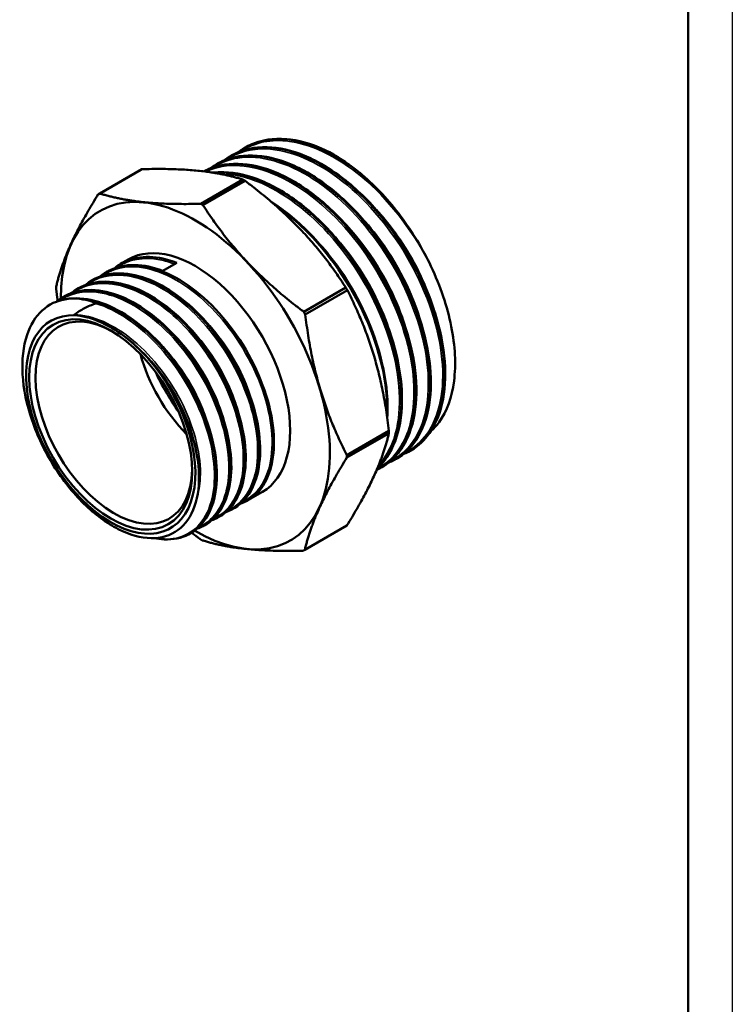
# Model space of a CAD drawing. Header units: millimetres. Extents: x 0 to 698, y -69 to 297.
# Tile 7 of 17: x 130 to 210, y 62 to 174. Entities that reach past the tile are written whole.
import ezdxf

# ---------------------------------------------------------------- set-up
doc = ezdxf.new("R2010")
doc.units = ezdxf.units.MM
for name, color, linetype, lineweight in [('Видимые тонкие (ГОСТ)', 7, 'Continuous', 35), ('Видимый контур (ГОСТ)', 7, 'Continuous', 50), ('Кромка (ГОСТ)', 7, 'Continuous', 50)]:
    doc.layers.add(name, color=color, linetype=linetype, lineweight=lineweight)

# ---------------------------------------------------------------- blocks, each defined once
blk = doc.blocks.new('Рамки ГОСТ_ граница 297x210')
at = {"layer": 'Кромка (ГОСТ)', "lineweight": 25}
blk.add_line((210, 297), (210, 0), dxfattribs=at)
at = {"layer": 'Кромка (ГОСТ)'}
blk.add_line((205, 5), (205, 292), dxfattribs=at)

msp = doc.modelspace()

# ---------------------------------------------------------------- linework, layer by layer
at = {"layer": 'Видимые тонкие (ГОСТ)'}
for points, knots in [([(175.985, 145.719), (174.17, 149.376), (171.598, 152.793), (168.751, 155.311), (165.905, 157.829), (162.8, 159.434), (160.018, 159.814), (157.983, 160.091), (156.129, 159.712), (154.635, 158.736)], [8.5043539, 8.5043539, 8.5043539, 8.5043539, 9.1415467, 9.1415467, 9.1415467, 9.7785983, 9.7785983, 9.7785983, 10.2447672, 10.2447672, 10.2447672, 10.2447672]), ([(173.123, 124.751), (174.061, 125.204), (174.873, 125.887), (175.52, 126.782), (176.955, 128.766), (177.568, 131.783), (177.232, 135.249), (176.895, 138.715), (175.612, 142.613), (173.615, 146.193), (171.618, 149.772), (168.919, 153.014), (166.021, 155.295), (163.124, 157.575), (160.044, 158.882), (157.357, 158.961), (155.726, 159.009), (154.246, 158.604), (153.01, 157.794)], [13.3113654, 13.3113654, 13.3113654, 13.3113654, 13.5981254, 13.5981254, 13.5981254, 14.2342799, 14.2342799, 14.2342799, 14.8703191, 14.8703191, 14.8703191, 15.5062463, 15.5062463, 15.5062463, 16.1420648, 16.1420648, 16.1420648, 16.5279525, 16.5279525, 16.5279525, 16.5279525]), ([(171.497, 123.811), (172.81, 124.452), (173.877, 125.546), (174.597, 127.024), (175.738, 129.369), (176.001, 132.669), (175.323, 136.284), (174.646, 139.896), (173.032, 143.803), (170.782, 147.249), (168.534, 150.693), (165.661, 153.657), (162.704, 155.566), (159.749, 157.475), (156.726, 158.319), (154.203, 157.932), (153.168, 157.774), (152.22, 157.408), (151.384, 156.856)], [19.5945072, 19.5945072, 19.5945072, 19.5945072, 19.9971418, 19.9971418, 19.9971418, 20.6357324, 20.6357324, 20.6357324, 21.2739852, 21.2739852, 21.2739852, 21.9119135, 21.9119135, 21.9119135, 22.5495306, 22.5495306, 22.5495306, 22.8111378, 22.8111378, 22.8111378, 22.8111378]), ([(169.927, 122.896), (171.503, 123.688), (172.713, 125.145), (173.398, 127.12), (174.295, 129.704), (174.289, 133.16), (173.372, 136.825), (172.449, 140.516), (170.605, 144.398), (168.186, 147.715), (165.77, 151.028), (162.794, 153.759), (159.82, 155.375), (156.85, 156.989), (153.898, 157.482), (151.522, 156.753), (151.203, 156.656), (150.895, 156.536), (150.598, 156.395)], [25.8833599, 25.8833599, 25.8833599, 25.8833599, 26.3694328, 26.3694328, 26.3694328, 27.0052379, 27.0052379, 27.0052379, 27.6456826, 27.6456826, 27.6456826, 28.2853318, 28.2853318, 28.2853318, 28.9242403, 28.9242403, 28.9242403, 29.0099923, 29.0099923, 29.0099923, 29.0099923]), ([(170.095, 123.31), (171.053, 124.345), (171.75, 125.744), (172.122, 127.425), (172.75, 130.27), (172.443, 133.908), (171.247, 137.632), (170.054, 141.348), (167.982, 145.131), (165.419, 148.249), (162.861, 151.361), (159.826, 153.795), (156.883, 155.078), (155.249, 155.791), (153.648, 156.147), (152.172, 156.141)], [32.3725183, 32.3725183, 32.3725183, 32.3725183, 32.7499078, 32.7499078, 32.7499078, 33.3887476, 33.3887476, 33.3887476, 34.026277, 34.026277, 34.026277, 34.6627074, 34.6627074, 34.6627074, 35.0160634, 35.0160634, 35.0160634, 35.0160634]), ([(176.676, 139.66), (176.042, 142.115), (174.986, 144.657), (173.595, 147.025), (172.264, 149.29), (170.631, 151.387), (168.855, 153.127)], [8.1628967, 8.1628967, 8.1628967, 8.1628967, 8.62369411, 8.62369411, 8.62369411, 9.06464344, 9.06464344, 9.06464344, 9.06464344]), ([(173.423, 137.779), (173.053, 139.225), (172.537, 140.701), (171.887, 142.154), (170.376, 145.529), (168.146, 148.764), (165.607, 151.251)], [20.72900626, 20.72900626, 20.72900626, 20.72900626, 21.00049563, 21.00049563, 21.00049563, 21.6308166, 21.6308166, 21.6308166, 21.6308166]), ([(175.052, 138.727), (175.022, 138.843), (174.991, 138.959), (174.959, 139.076), (174.015, 142.543), (172.205, 146.155), (169.879, 149.193), (169.051, 150.274), (168.159, 151.28), (167.228, 152.188)], [14.44641451, 14.44641451, 14.44641451, 14.44641451, 14.46825933, 14.46825933, 14.46825933, 15.11701629, 15.11701629, 15.11701629, 15.34791778, 15.34791778, 15.34791778, 15.34791778]), ([(171.799, 136.839), (171.126, 139.443), (169.977, 142.146), (168.46, 144.635), (167.179, 146.737), (165.641, 148.678), (163.978, 150.307)], [27.01219157, 27.01219157, 27.01219157, 27.01219157, 27.50110147, 27.50110147, 27.50110147, 27.91400191, 27.91400191, 27.91400191, 27.91400191]), ([(170.174, 135.9), (170.086, 136.246), (169.989, 136.594), (169.884, 136.943), (168.827, 140.435), (166.915, 144.023), (164.518, 146.988), (163.831, 147.838), (163.105, 148.635), (162.353, 149.369)], [33.29537688, 33.29537688, 33.29537688, 33.29537688, 33.36037389, 33.36037389, 33.36037389, 34.01074809, 34.01074809, 34.01074809, 34.19718722, 34.19718722, 34.19718722, 34.19718722]), ([(140.522, 145.577), (141.842, 146.502), (143.543, 146.812), (145.407, 146.445), (145.947, 146.339), (146.5, 146.177), (147.06, 145.963)], [33.71721484, 33.71721484, 33.71721484, 33.71721484, 34.25476888, 34.25476888, 34.25476888, 34.41062693, 34.41062693, 34.41062693, 34.41062693]), ([(138.894, 144.641), (138.908, 144.651), (138.921, 144.66), (138.935, 144.67), (140.607, 145.829), (142.901, 145.967), (145.334, 145.062), (147.765, 144.157), (150.32, 142.217), (152.46, 139.666), (154.68, 137.021), (156.437, 133.737), (157.342, 130.58), (158.219, 127.517), (158.291, 124.595), (157.553, 122.456), (156.997, 120.845), (155.987, 119.687), (154.669, 119.109)], [27.4340295, 27.4340295, 27.4340295, 27.4340295, 27.4395441, 27.4395441, 27.4395441, 28.1182021, 28.1182021, 28.1182021, 28.79626, 28.79626, 28.79626, 29.4993435, 29.4993435, 29.4993435, 30.1812265, 30.1812265, 30.1812265, 30.6945163, 30.6945163, 30.6945163, 30.6945163]), ([(137.27, 143.699), (137.656, 143.974), (138.074, 144.196), (138.521, 144.36), (140.444, 145.068), (142.894, 144.708), (145.355, 143.367), (147.815, 142.026), (150.27, 139.713), (152.205, 136.933), (154.14, 134.154), (155.542, 130.927), (156.123, 127.954), (156.716, 124.916), (156.447, 122.165), (155.389, 120.324), (154.814, 119.323), (154.009, 118.595), (153.041, 118.174)], [21.1508442, 21.1508442, 21.1508442, 21.1508442, 21.3086407, 21.3086407, 21.3086407, 21.9869153, 21.9869153, 21.9869153, 22.6649018, 22.6649018, 22.6649018, 23.3426157, 23.3426157, 23.3426157, 24.0350102, 24.0350102, 24.0350102, 24.411331, 24.411331, 24.411331, 24.411331]), ([(135.646, 142.756), (136.432, 143.313), (137.351, 143.654), (138.365, 143.752), (140.52, 143.959), (143.091, 143.067), (145.532, 141.275), (147.972, 139.484), (150.266, 136.808), (151.929, 133.835), (153.592, 130.863), (154.613, 127.616), (154.784, 124.804), (154.955, 121.993), (154.277, 119.637), (152.909, 118.252), (152.475, 117.812), (151.973, 117.472), (151.417, 117.233)], [14.8676589, 14.8676589, 14.8676589, 14.8676589, 15.1885792, 15.1885792, 15.1885792, 15.870165, 15.870165, 15.870165, 16.551318, 16.551318, 16.551318, 17.2320547, 17.2320547, 17.2320547, 17.9123915, 17.9123915, 17.9123915, 18.1281457, 18.1281457, 18.1281457, 18.1281457]), ([(134.021, 141.821), (135.125, 142.595), (136.492, 142.945), (138.004, 142.817), (140.284, 142.623), (142.877, 141.344), (145.239, 139.26), (147.6, 137.178), (149.714, 134.306), (151.138, 131.271), (152.562, 128.236), (153.288, 125.058), (153.172, 122.427), (153.056, 119.797), (152.1, 117.733), (150.521, 116.684), (150.291, 116.531), (150.047, 116.4), (149.792, 116.291)], [8.5848488, 8.5848488, 8.5848488, 8.5848488, 9.034474, 9.034474, 9.034474, 9.7125688, 9.7125688, 9.7125688, 10.3905223, 10.3905223, 10.3905223, 11.0683386, 11.0683386, 11.0683386, 11.7460215, 11.7460215, 11.7460215, 11.8449193, 11.8449193, 11.8449193, 11.8449193]), ([(138.178, 141.525), (140.587, 140.8), (143.171, 139.016), (145.384, 136.566), (147.596, 134.117), (149.422, 131.018), (150.482, 127.947), (151.541, 124.877), (151.826, 121.856), (151.288, 119.542), (150.751, 117.229), (149.396, 115.64), (147.527, 115.125), (146.718, 114.901), (145.815, 114.88), (144.86, 115.052)], [2.9246177, 2.9246177, 2.9246177, 2.9246177, 3.6041607, 3.6041607, 3.6041607, 4.2835269, 4.2835269, 4.2835269, 4.9627203, 4.9627203, 4.9627203, 5.6417448, 5.6417448, 5.6417448, 5.9358721, 5.9358721, 5.9358721, 5.9358721]), ([(135.726, 140.24), (137.795, 140.225), (140.205, 139.169), (142.423, 137.319), (144.64, 135.47), (146.649, 132.841), (148.007, 130.037), (149.365, 127.234), (150.064, 124.277), (149.958, 121.845), (149.92, 120.971), (149.778, 120.167), (149.544, 119.454)], [2.6952599, 2.6952599, 2.6952599, 2.6952599, 3.3926894, 3.3926894, 3.3926894, 4.0899314, 4.0899314, 4.0899314, 4.7869902, 4.7869902, 4.7869902, 5.0372703, 5.0372703, 5.0372703, 5.0372703]), ([(149.979, 140.127), (151.901, 138.255), (153.594, 135.829), (154.746, 133.295), (155.275, 132.132), (155.689, 130.95), (155.979, 129.797)], [28.63739893, 28.63739893, 28.63739893, 28.63739893, 29.26380862, 29.26380862, 29.26380862, 29.5513556, 29.5513556, 29.5513556, 29.5513556]), ([(148.353, 139.188), (150.225, 137.364), (151.881, 135.016), (153.03, 132.553), (153.601, 131.327), (154.046, 130.077), (154.352, 128.858)], [22.35421363, 22.35421363, 22.35421363, 22.35421363, 22.96444834, 22.96444834, 22.96444834, 23.26817029, 23.26817029, 23.26817029, 23.26817029]), ([(139.965, 138.76), (142.238, 137.485), (144.492, 135.294), (146.228, 132.693), (147.964, 130.093), (149.169, 127.104), (149.583, 124.413), (149.598, 124.316), (149.611, 124.22), (149.624, 124.124)], [3.1542887, 3.1542887, 3.1542887, 3.1542887, 3.8531048, 3.8531048, 3.8531048, 4.5517353, 4.5517353, 4.5517353, 4.5768718, 4.5768718, 4.5768718, 4.5768718]), ([(146.726, 138.249), (148.63, 136.395), (150.309, 133.998), (151.46, 131.49), (152.005, 130.304), (152.43, 129.097), (152.726, 127.919)], [16.07102832, 16.07102832, 16.07102832, 16.07102832, 16.69145889, 16.69145889, 16.69145889, 16.98498498, 16.98498498, 16.98498498, 16.98498498]), ([(145.101, 137.307), (146.848, 135.605), (148.408, 133.449), (149.54, 131.166), (150.225, 129.785), (150.751, 128.363), (151.099, 126.981)], [9.78806258, 9.78806258, 9.78806258, 9.78806258, 10.35737827, 10.35737827, 10.35737827, 10.70170336, 10.70170336, 10.70170336, 10.70170336])]:
    msp.add_open_spline(points, degree=3, knots=knots, dxfattribs=at)
at = {"layer": 'Видимый контур (ГОСТ)'}
for p, q in [((155.048, 159.128), (155.042, 159.125)), ((153.421, 158.189), (153.416, 158.186)), ((138.609, 153.937), (143.354, 156.677)), ((151.795, 157.25), (151.789, 157.247)), ((138.494, 153.872), (143.239, 156.612)), ((150.01, 152.771), (154.755, 155.511)), ((150.256, 152.629), (155.001, 155.368)), ((141.818, 146.49), (141.008, 146.022)), ((147.29, 146.096), (145.669, 145.16)), ((139.387, 145.087), (139.381, 145.083)), ((137.761, 144.148), (137.755, 144.144)), ((134.508, 142.27), (134.502, 142.266)), ((136.134, 143.209), (136.129, 143.205)), ((161.634, 140.581), (166.379, 143.32)), ((161.808, 140.279), (166.553, 143.018)), ((166.498, 124.122), (171.243, 126.862)), ((166.499, 124.406), (171.244, 127.146)), ((173.709, 124.927), (173.704, 124.924)), ((172.083, 123.988), (172.077, 123.985)), ((170.457, 123.049), (170.451, 123.046)), ((156.963, 120.258), (155.339, 119.321)), ((153.719, 118.385), (153.713, 118.382)), ((152.092, 117.446), (152.087, 117.443)), ((148.84, 115.568), (148.834, 115.565)), ((150.466, 116.507), (150.46, 116.504)), ((161.694, 113.689), (166.439, 116.428)), ((161.753, 113.723), (166.498, 116.463))]:
    msp.add_line(p, q, dxfattribs=at)
for centre, major_axis, start_param, end_param in [((154.839, 136.52), (-11.6, 20.092), 6.2733093, 6.2831853), ((165.043, 142.411), (-9.738, 16.866), 5.2635641, 5.2854723), ((154.839, 136.52), (-11.6, 20.092), 5.4879112, 5.5029138), ((149.391, 133.374), (10.738, -18.6), 5.4928304, 10.2136474), ((150.094, 133.78), (-11.6, 20.092), 6.2733093, 6.2883119), ((150.094, 133.78), (11.6, -20.092), 2.3463185, 2.3613211), ((149.391, 133.374), (7.572, -13.116), 0, 3.1415927), ((150.094, 133.78), (-11.6, 20.092), 0.7755222, 0.7905248), ((154.839, 136.52), (-11.6, 20.092), 4.702513, 4.7175156), ((140.513, 128.249), (-7.572, 13.116), 6.0331625, 6.0550707), ((139.845, 127.863), (-6.754, 11.698), 5.9321181, 11.3212494), ((140.198, 128.067), (-6.25, 10.825), 5.5175923, 10.1903709), ((150.094, 133.78), (11.6, -20.092), 1.5609203, 1.575923), ((151.477, 134.579), (6.25, -10.825), 4.2815844, 5.1431935), ((154.482, 136.314), (8.375, -14.506), 4.5548536, 4.8699244), ((154.839, 136.52), (-11.6, 20.092), 3.9171148, 3.9321174), ((150.094, 133.78), (11.6, -20.092), 0.7755222, 0.7905248), ((154.839, 136.52), (11.6, -20.092), 0, 0.0051266), ((150.094, 133.78), (-11.6, 20.092), 2.3463185, 2.3613211), ((150.094, 133.78), (11.6, -20.092), 6.2733093, 6.2883119)]:
    msp.add_ellipse(centre, major_axis=major_axis, ratio=0.5773503, start_param=start_param, end_param=end_param, dxfattribs=at)
msp.add_ellipse((139.845, 127.863), major_axis=(-6.5, 11.258), ratio=0.5773503, dxfattribs=at)
for points, knots in [([(154.762, 158.948), (156.327, 159.949), (158.279, 160.303), (160.416, 159.95), (162.92, 159.536), (165.665, 158.159), (168.239, 156.033)], [-10.2388291, -10.2388291, -10.2388291, -10.2388291, -9.7562116, -9.7562116, -9.7562116, -9.190555, -9.190555, -9.190555, -9.190555]), ([(167.945, 156.28), (165.029, 158.612), (161.918, 159.968), (159.197, 160.081), (157.66, 160.145), (156.252, 159.812), (155.051, 159.121)], [2.92927779, 2.92927779, 2.92927779, 2.92927779, 3.56688686, 3.56688686, 3.56688686, 3.92699082, 3.92699082, 3.92699082, 3.92699082]), ([(155.338, 159.287), (156.449, 159.858), (157.739, 160.136), (160.459, 160.068), (161.919, 159.731), (163.608, 159.026), (163.831, 158.927), (164.054, 158.822)], [0, 0, 0, 0, 0.6192467, 0.6192467, 1.2310946, 1.2310946, 1.3236828, 1.3236828, 1.3236828, 1.3236828]), ([(153.137, 158.007), (154.419, 158.829), (155.958, 159.221), (157.651, 159.135), (160.374, 158.997), (163.479, 157.623), (166.384, 155.281), (169.288, 152.941), (171.977, 149.648), (173.95, 146.034), (175.922, 142.424), (177.17, 138.512), (177.465, 135.05), (177.763, 131.565), (177.095, 128.554), (175.599, 126.604), (175, 125.823), (174.271, 125.214), (173.439, 124.788)], [-16.5220144, -16.5220144, -16.5220144, -16.5220144, -16.1264951, -16.1264951, -16.1264951, -15.4904574, -15.4904574, -15.4904574, -14.8549449, -14.8549449, -14.8549449, -14.2199061, -14.2199061, -14.2199061, -13.5805355, -13.5805355, -13.5805355, -13.3245994, -13.3245994, -13.3245994, -13.3245994]), ([(173.705, 124.934), (174.718, 125.519), (175.566, 126.387), (176.198, 127.509), (177.453, 129.737), (177.847, 132.951), (177.293, 136.531), (176.739, 140.111), (175.241, 144.038), (173.075, 147.556), (170.909, 151.073), (168.086, 154.163), (165.134, 156.229), (162.183, 158.296), (159.118, 159.328), (156.515, 159.124), (155.385, 159.035), (154.344, 158.714), (153.425, 158.182)], [7.0685835, 7.0685835, 7.0685835, 7.0685835, 7.3890958, 7.3890958, 7.3890958, 8.0255872, 8.0255872, 8.0255872, 8.6619321, 8.6619321, 8.6619321, 9.2981338, 9.2981338, 9.2981338, 9.9341956, 9.9341956, 9.9341956, 10.2101761, 10.2101761, 10.2101761, 10.2101761]), ([(153.712, 158.348), (154.823, 158.919), (156.113, 159.197), (158.832, 159.129), (160.293, 158.792), (161.878, 158.13), (161.995, 158.079), (162.467, 157.869), (162.823, 157.695), (164.249, 156.934), (165.329, 156.218), (167.852, 154.21), (169.295, 152.772), (171.884, 149.612), (173.065, 147.852), (175.039, 144.226), (175.856, 142.313), (177.034, 138.575), (177.409, 136.703), (177.676, 133.231), (177.571, 131.587), (176.897, 128.73), (176.319, 127.481), (175.082, 125.942), (174.552, 125.46), (173.963, 125.082)], [0, 0, 0, 0, 0.6192467, 0.6192467, 1.2310946, 1.2310946, 1.2801704, 1.2801704, 1.4274907, 1.4274907, 1.8720262, 1.8720262, 2.4995674, 2.4995674, 3.1205826, 3.1205826, 3.7411559, 3.7411559, 4.3618909, 4.3618909, 4.9835723, 4.9835723, 5.6060244, 5.6060244, 5.970652, 5.970652, 5.970652, 5.970652]), ([(151.511, 157.068), (152.522, 157.718), (153.693, 158.103), (154.976, 158.189), (157.59, 158.364), (160.657, 157.303), (163.605, 155.215), (166.551, 153.127), (169.361, 150.024), (171.511, 146.502), (173.66, 142.981), (175.139, 139.061), (175.675, 135.494), (176.212, 131.928), (175.804, 128.733), (174.541, 126.523), (173.858, 125.328), (172.927, 124.424), (171.812, 123.849)], [-22.8051997, -22.8051997, -22.8051997, -22.8051997, -22.4929397, -22.4929397, -22.4929397, -21.8571436, -21.8571436, -21.8571436, -21.2216048, -21.2216048, -21.2216048, -20.5863106, -20.5863106, -20.5863106, -19.9512481, -19.9512481, -19.9512481, -19.6077848, -19.6077848, -19.6077848, -19.6077848]), ([(172.079, 123.994), (173.329, 124.719), (174.327, 125.879), (174.983, 127.403), (176.035, 129.847), (176.2, 133.214), (175.436, 136.858), (174.671, 140.5), (172.982, 144.4), (170.679, 147.809), (168.376, 151.217), (165.472, 154.117), (162.507, 155.95), (159.542, 157.783), (156.533, 158.541), (154.04, 158.073), (153.233, 157.922), (152.482, 157.642), (151.799, 157.245)], [13.3517688, 13.3517688, 13.3517688, 13.3517688, 13.7478087, 13.7478087, 13.7478087, 14.3829815, 14.3829815, 14.3829815, 15.0180402, 15.0180402, 15.0180402, 15.6529879, 15.6529879, 15.6529879, 16.2878279, 16.2878279, 16.2878279, 16.4933614, 16.4933614, 16.4933614, 16.4933614]), ([(152.085, 157.409), (153.196, 157.98), (154.487, 158.258), (157.206, 158.19), (158.667, 157.853), (160.258, 157.189), (160.382, 157.135), (160.881, 156.911), (161.257, 156.726), (162.766, 155.912), (163.907, 155.138), (166.479, 153.033), (167.909, 151.573), (170.468, 148.377), (171.631, 146.603), (173.563, 142.96), (174.356, 141.044), (175.483, 137.311), (175.831, 135.448), (176.044, 132.002), (175.911, 130.377), (175.183, 127.566), (174.577, 126.344), (173.35, 124.908), (172.867, 124.484), (172.337, 124.143)], [0, 0, 0, 0, 0.6192467, 0.6192467, 1.2310946, 1.2310946, 1.2829618, 1.2829618, 1.4386733, 1.4386733, 1.9088567, 1.9088567, 2.535691, 2.535691, 3.1566732, 3.1566732, 3.7772328, 3.7772328, 4.3980031, 4.3980031, 5.0197552, 5.0197552, 5.6421695, 5.6421695, 5.9706208, 5.9706208, 5.9706208, 5.9706208]), ([(170.455, 123.052), (172.025, 123.966), (173.192, 125.577), (173.797, 127.711), (174.571, 130.441), (174.419, 134.013), (173.36, 137.735), (172.301, 141.455), (170.341, 145.306), (167.844, 148.544), (165.349, 151.78), (162.331, 154.387), (159.357, 155.86), (156.384, 157.332), (153.47, 157.662), (151.162, 156.783), (150.891, 156.68), (150.628, 156.56), (150.374, 156.423)], [19.6349541, 19.6349541, 19.6349541, 19.6349541, 20.1331349, 20.1331349, 20.1331349, 20.7706947, 20.7706947, 20.7706947, 21.4079204, 21.4079204, 21.4079204, 22.0448254, 22.0448254, 22.0448254, 22.6814228, 22.6814228, 22.6814228, 22.7562966, 22.7562966, 22.7562966, 22.7562966]), ([(150.376, 156.42), (150.956, 156.731), (151.582, 156.959), (152.247, 157.099), (154.734, 157.622), (157.756, 156.904), (160.742, 155.09), (163.726, 153.277), (166.658, 150.379), (168.985, 146.959), (171.31, 143.541), (173.02, 139.621), (173.795, 135.958), (174.569, 132.296), (174.407, 128.911), (173.35, 126.457), (172.649, 124.83), (171.557, 123.619), (170.186, 122.909)], [-29.0388871, -29.0388871, -29.0388871, -29.0388871, -28.8679446, -28.8679446, -28.8679446, -28.2288503, -28.2288503, -28.2288503, -27.5901461, -27.5901461, -27.5901461, -26.9518184, -26.9518184, -26.9518184, -26.3138536, -26.3138536, -26.3138536, -25.8909701, -25.8909701, -25.8909701, -25.8909701]), ([(150.459, 156.47), (151.57, 157.041), (152.86, 157.319), (155.58, 157.251), (157.04, 156.914), (159.996, 155.68), (161.527, 154.76), (164.459, 152.459), (165.896, 151.049), (168.492, 147.926), (169.685, 146.176), (171.686, 142.56), (172.519, 140.65), (173.73, 136.909), (174.122, 135.032), (174.425, 131.543), (174.339, 129.887), (173.7, 127.001), (173.138, 125.734), (171.897, 124.126), (171.337, 123.607), (170.711, 123.204)], [0, 0, 0, 0, 0.6192467, 0.6192467, 1.2310946, 1.2310946, 1.8519068, 1.8519068, 2.4741714, 2.4741714, 3.0954096, 3.0954096, 3.7159862, 3.7159862, 4.3366999, 4.3366999, 4.9583357, 4.9583357, 5.5808033, 5.5808033, 5.9689649, 5.9689649, 5.9689649, 5.9689649]), ([(151.355, 156.288), (151.761, 156.337), (152.178, 156.356), (153.953, 156.312), (155.414, 155.975), (158.369, 154.741), (159.901, 153.821), (162.833, 151.52), (164.269, 150.11), (166.866, 146.987), (168.059, 145.237), (170.06, 141.621), (170.893, 139.711), (172.103, 135.97), (172.496, 134.093), (172.799, 130.604), (172.712, 128.948), (172.073, 126.062), (171.512, 124.795), (170.502, 123.486), (170.233, 123.193), (169.945, 122.929)], [0.4273399, 0.4273399, 0.4273399, 0.4273399, 0.6192467, 0.6192467, 1.2310946, 1.2310946, 1.8519068, 1.8519068, 2.4741714, 2.4741714, 3.0954096, 3.0954096, 3.7159862, 3.7159862, 4.3366999, 4.3366999, 4.9583357, 4.9583357, 5.5808033, 5.5808033, 5.78121, 5.78121, 5.78121, 5.78121]), ([(169.943, 122.938), (171.168, 124.077), (172.028, 125.754), (172.417, 127.823), (172.992, 130.879), (172.533, 134.773), (171.124, 138.687), (169.772, 142.443), (167.554, 146.197), (164.887, 149.218), (162.224, 152.236), (159.127, 154.507), (156.181, 155.589), (154.496, 156.208), (152.866, 156.436), (151.388, 156.276)], [26.0444191, 26.0444191, 26.0444191, 26.0444191, 26.4952809, 26.4952809, 26.4952809, 27.1613726, 27.1613726, 27.1613726, 27.800658, 27.800658, 27.800658, 28.4391636, 28.4391636, 28.4391636, 28.8042652, 28.8042652, 28.8042652, 28.8042652]), ([(151.396, 156.278), (153.329, 156.48), (155.525, 156.012), (157.752, 154.904), (160.721, 153.427), (163.731, 150.823), (166.22, 147.592), (168.708, 144.362), (170.663, 140.524), (171.722, 136.813), (172.781, 133.104), (172.939, 129.542), (172.177, 126.813), (171.728, 125.204), (170.961, 123.889), (169.943, 122.943)], [-35.0861598, -35.0861598, -35.0861598, -35.0861598, -34.6092177, -34.6092177, -34.6092177, -33.973662, -33.973662, -33.973662, -33.3382307, -33.3382307, -33.3382307, -32.7029204, -32.7029204, -32.7029204, -32.3284648, -32.3284648, -32.3284648, -32.3284648]), ([(175.985, 145.719), (175.05, 147.689), (173.904, 149.59), (171.269, 153.117), (169.79, 154.71), (168.239, 156.033)], [-1.3361246, -1.3361246, -1.3361246, -1.3361246, -0.6761606, -0.6761606, 0, 0, 0, 0]), ([(157.99, 152.976), (158.579, 152.6), (159.164, 152.184), (161.207, 150.581), (162.643, 149.171), (165.24, 146.048), (166.433, 144.298), (168.433, 140.682), (169.266, 138.772), (170.477, 135.031), (170.87, 133.154), (171.105, 130.446), (171.116, 129.508), (171.055, 128.619)], [1.6082256, 1.6082256, 1.6082256, 1.6082256, 1.8519068, 1.8519068, 2.4741714, 2.4741714, 3.0954096, 3.0954096, 3.7159862, 3.7159862, 4.3366999, 4.3366999, 4.6803397, 4.6803397, 4.6803397, 4.6803397]), ([(171.018, 128.876), (171.163, 131.995), (170.412, 135.697), (168.885, 139.313), (167.312, 143.039), (164.923, 146.652), (162.164, 149.457), (160.942, 150.699), (159.65, 151.78), (158.339, 152.666)], [32.9160114, 32.9160114, 32.9160114, 32.9160114, 33.5334189, 33.5334189, 33.5334189, 34.1697247, 34.1697247, 34.1697247, 34.4516238, 34.4516238, 34.4516238, 34.4516238]), ([(140.786, 145.885), (141.021, 146.037), (141.267, 146.171), (141.524, 146.285), (143.142, 147.001), (145.171, 146.932), (147.29, 146.096)], [33.74325594, 33.74325594, 33.74325594, 33.74325594, 33.83616069, 33.83616069, 33.83616069, 34.4209282, 34.4209282, 34.4209282, 34.4209282]), ([(139.162, 144.941), (139.834, 145.375), (140.594, 145.66), (141.424, 145.777), (143.544, 146.078), (146.099, 145.287), (148.555, 143.581), (151.009, 141.876), (153.346, 139.27), (155.08, 136.328), (156.826, 133.363), (157.948, 130.078), (158.212, 127.193), (158.476, 124.315), (157.888, 121.857), (156.585, 120.356), (156.17, 119.876), (155.682, 119.495), (155.137, 119.217)], [27.4600706, 27.4600706, 27.4600706, 27.4600706, 27.7250577, 27.7250577, 27.7250577, 28.4021461, 28.4021461, 28.4021461, 29.078663, 29.078663, 29.078663, 29.7603924, 29.7603924, 29.7603924, 30.4402875, 30.4402875, 30.4402875, 30.6574856, 30.6574856, 30.6574856, 30.6574856]), ([(139.616, 145.212), (140.487, 145.66), (141.496, 145.88), (143.564, 145.84), (144.638, 145.61), (145.719, 145.189)], [0, 0, 0, 0, 0.4792857, 0.4792857, 0.92790947, 0.92790947, 0.92790947, 0.92790947]), ([(175.932, 127.049), (176.287, 127.367), (176.613, 127.731), (177.782, 129.352), (178.354, 130.927), (178.829, 134.63), (178.723, 136.725), (177.834, 141.165), (177.054, 143.469), (175.985, 145.719)], [-2.495351, -2.495351, -2.495351, -2.495351, -2.24628, -2.24628, -1.5024839, -1.5024839, -0.7537237, -0.7537237, 0, 0, 0, 0]), ([(137.535, 144.002), (138.654, 144.718), (140.021, 145.02), (141.523, 144.86), (143.83, 144.614), (146.44, 143.279), (148.804, 141.149), (151.168, 139.02), (153.271, 136.111), (154.675, 133.052), (156.079, 129.994), (156.776, 126.808), (156.63, 124.183), (156.482, 121.535), (155.477, 119.477), (153.847, 118.462), (153.739, 118.395), (153.627, 118.332), (153.513, 118.273)], [21.1768853, 21.1768853, 21.1768853, 21.1768853, 21.6172917, 21.6172917, 21.6172917, 22.2941243, 22.2941243, 22.2941243, 22.9706769, 22.9706769, 22.9706769, 23.646965, 23.646965, 23.646965, 24.3288239, 24.3288239, 24.3288239, 24.3743003, 24.3743003, 24.3743003, 24.3743003]), ([(153.715, 118.393), (154.411, 118.792), (155.006, 119.367), (155.469, 120.102), (156.578, 121.86), (156.927, 124.524), (156.429, 127.508), (155.931, 130.49), (154.59, 133.77), (152.683, 136.629), (150.778, 139.486), (148.321, 141.902), (145.833, 143.347), (143.346, 144.791), (140.845, 145.254), (138.858, 144.629), (138.472, 144.507), (138.106, 144.345), (137.762, 144.145)], [-30.6305284, -30.6305284, -30.6305284, -30.6305284, -30.3453652, -30.3453652, -30.3453652, -29.6635572, -29.6635572, -29.6635572, -28.9822349, -28.9822349, -28.9822349, -28.3013816, -28.3013816, -28.3013816, -27.6209807, -27.6209807, -27.6209807, -27.4889357, -27.4889357, -27.4889357, -27.4889357]), ([(137.99, 144.273), (138.86, 144.721), (139.87, 144.941), (141.994, 144.9), (143.135, 144.644), (145.444, 143.698), (146.643, 142.988), (148.938, 141.209), (150.064, 140.117), (152.098, 137.696), (153.034, 136.339), (154.604, 133.534), (155.258, 132.052), (156.213, 129.15), (156.526, 127.693), (156.774, 124.984), (156.713, 123.697), (156.226, 121.454), (155.793, 120.468), (154.832, 119.219), (154.398, 118.816), (153.913, 118.504)], [0, 0, 0, 0, 0.4792857, 0.4792857, 0.9535032, 0.9535032, 1.4363344, 1.4363344, 1.920681, 1.920681, 2.4040242, 2.4040242, 2.8867, 2.8867, 3.3695056, 3.3695056, 3.8532369, 3.8532369, 4.3378212, 4.3378212, 4.6386722, 4.6386722, 4.6386722, 4.6386722]), ([(134.28, 142.129), (134.519, 142.284), (134.77, 142.42), (135.032, 142.535), (136.907, 143.359), (139.335, 143.121), (141.807, 141.881), (144.279, 140.641), (146.779, 138.407), (148.784, 135.665), (150.788, 132.924), (152.285, 129.694), (152.965, 126.674), (153.645, 123.654), (153.506, 120.866), (152.588, 118.912), (152.051, 117.767), (151.248, 116.914), (150.257, 116.402)], [8.6105147, 8.6105147, 8.6105147, 8.6105147, 8.7049802, 8.7049802, 8.7049802, 9.3818359, 9.3818359, 9.3818359, 10.0585491, 10.0585491, 10.0585491, 10.7351236, 10.7351236, 10.7351236, 11.4115634, 11.4115634, 11.4115634, 11.8079297, 11.8079297, 11.8079297, 11.8079297]), ([(135.906, 143.069), (137.473, 144.071), (139.541, 144.233), (141.753, 143.515), (144.193, 142.725), (146.791, 140.871), (149, 138.362), (151.208, 135.855), (153.011, 132.711), (154.033, 129.618), (155.055, 126.526), (155.29, 123.506), (154.7, 121.217), (154.23, 119.391), (153.238, 118.04), (151.885, 117.337)], [14.8937, 14.8937, 14.8937, 14.8937, 15.5105991, 15.5105991, 15.5105991, 16.1906632, 16.1906632, 16.1906632, 16.8703039, 16.8703039, 16.8703039, 17.5495375, 17.5495375, 17.5495375, 18.091115, 18.091115, 18.091115, 18.091115]), ([(152.091, 117.449), (152.39, 117.619), (152.669, 117.823), (152.927, 118.058), (154.359, 119.367), (155.115, 121.662), (155.021, 124.443), (154.927, 127.223), (153.983, 130.469), (152.38, 133.477), (150.778, 136.484), (148.527, 139.231), (146.1, 141.123), (143.673, 143.014), (141.085, 144.036), (138.879, 143.963), (137.871, 143.93), (136.945, 143.669), (136.138, 143.202)], [-24.3473431, -24.3473431, -24.3473431, -24.3473431, -24.2251893, -24.2251893, -24.2251893, -23.5471605, -23.5471605, -23.5471605, -22.8694708, -22.8694708, -22.8694708, -22.1921046, -22.1921046, -22.1921046, -21.5150459, -21.5150459, -21.5150459, -21.2057504, -21.2057504, -21.2057504, -21.2057504]), ([(136.363, 143.334), (137.234, 143.782), (138.243, 144.002), (140.368, 143.961), (141.508, 143.705), (143.818, 142.759), (145.016, 142.049), (147.312, 140.27), (148.437, 139.178), (150.472, 136.757), (151.407, 135.4), (152.977, 132.595), (153.632, 131.113), (154.587, 128.211), (154.899, 126.754), (155.148, 124.045), (155.086, 122.758), (154.599, 120.515), (154.166, 119.529), (153.205, 118.28), (152.772, 117.877), (152.287, 117.565)], [0, 0, 0, 0, 0.4792857, 0.4792857, 0.9535032, 0.9535032, 1.4363344, 1.4363344, 1.920681, 1.920681, 2.4040242, 2.4040242, 2.8867, 2.8867, 3.3695056, 3.3695056, 3.8532369, 3.8532369, 4.3378212, 4.3378212, 4.6386722, 4.6386722, 4.6386722, 4.6386722]), ([(150.466, 116.507), (152.049, 117.425), (153.08, 119.291), (153.337, 121.734), (153.605, 124.285), (153.026, 127.447), (151.714, 130.532), (150.402, 133.614), (148.367, 136.597), (146.033, 138.832), (143.702, 141.065), (141.088, 142.536), (138.74, 142.922), (137.158, 143.182), (135.705, 142.948), (134.511, 142.264)], [-18.0641578, -18.0641578, -18.0641578, -18.0641578, -17.4138758, -17.4138758, -17.4138758, -16.7349073, -16.7349073, -16.7349073, -16.056683, -16.056683, -16.056683, -15.3791391, -15.3791391, -15.3791391, -14.9225651, -14.9225651, -14.9225651, -14.9225651]), ([(134.737, 142.395), (135.608, 142.843), (136.617, 143.063), (138.742, 143.022), (139.882, 142.766), (142.192, 141.82), (143.39, 141.11), (145.686, 139.331), (146.811, 138.239), (148.846, 135.818), (149.781, 134.461), (151.351, 131.656), (152.006, 130.175), (152.961, 127.272), (153.273, 125.815), (153.521, 123.106), (153.46, 121.819), (152.973, 119.576), (152.54, 118.59), (151.579, 117.341), (151.145, 116.938), (150.66, 116.626)], [0, 0, 0, 0, 0.4792857, 0.4792857, 0.9535032, 0.9535032, 1.4363344, 1.4363344, 1.920681, 1.920681, 2.4040242, 2.4040242, 2.8867, 2.8867, 3.3695056, 3.3695056, 3.8532369, 3.8532369, 4.3378212, 4.3378212, 4.6386722, 4.6386722, 4.6386722, 4.6386722]), ([(135.05, 142.039), (137.191, 142.297), (139.759, 141.457), (142.214, 139.709), (144.669, 137.961), (146.994, 135.317), (148.702, 132.353), (150.41, 129.389), (151.489, 126.126), (151.721, 123.272), (151.953, 120.419), (151.337, 117.995), (150.017, 116.529), (149.615, 116.082), (149.149, 115.725), (148.632, 115.461)], [2.6062173, 2.6062173, 2.6062173, 2.6062173, 3.2845326, 3.2845326, 3.2845326, 3.9626699, 3.9626699, 3.9626699, 4.6406332, 4.6406332, 4.6406332, 5.3184265, 5.3184265, 5.3184265, 5.5247444, 5.5247444, 5.5247444, 5.5247444]), ([(130.403, 137.976), (130.781, 139.105), (131.357, 140.034), (132.866, 141.423), (133.798, 141.862), (134.849, 142.014)], [-1.0383048, -1.0383048, -1.0383048, -1.0383048, -0.525589, -0.525589, 0, 0, 0, 0]), ([(134.046, 141.835), (135, 142.127), (136.076, 142.18), (138.297, 141.816), (139.471, 141.398), (141.803, 140.146), (142.991, 139.291), (145.221, 137.261), (146.292, 136.061), (148.185, 133.475), (149.031, 132.058), (150.4, 129.185), (150.94, 127.695), (151.655, 124.827), (151.838, 123.415), (151.829, 120.839), (151.636, 119.644), (150.897, 117.622), (150.341, 116.769), (149.448, 115.977), (149.246, 115.823), (149.034, 115.687)], [0, 0, 0, 0, 0.4811582, 0.4811582, 0.9585989, 0.9585989, 1.4426343, 1.4426343, 1.9266796, 1.9266796, 2.4097077, 2.4097077, 2.892334, 2.892334, 3.3753818, 3.3753818, 3.8595406, 3.8595406, 4.3436582, 4.3436582, 4.4750823, 4.4750823, 4.4750823, 4.4750823]), ([(148.836, 115.573), (149.98, 116.239), (150.848, 117.384), (151.328, 118.904), (152.022, 121.103), (151.898, 124.071), (150.971, 127.157), (150.048, 130.231), (148.336, 133.4), (146.188, 135.979), (144.035, 138.564), (141.46, 140.538), (139.005, 141.466), (137.537, 142.021), (136.114, 142.209), (134.849, 142.014)], [-11.7809725, -11.7809725, -11.7809725, -11.7809725, -11.3105451, -11.3105451, -11.3105451, -10.6300718, -10.6300718, -10.6300718, -9.9526595, -9.9526595, -9.9526595, -9.2735356, -9.2735356, -9.2735356, -8.8674944, -8.8674944, -8.8674944, -8.8674944]), ([(135.05, 142.039), (136.284, 142.169), (137.342, 141.874), (137.959, 141.66), (138.087, 141.606), (138.158, 141.563), (138.171, 141.554), (138.181, 141.544), (138.184, 141.542), (138.186, 141.538), (138.186, 141.537), (138.187, 141.535), (138.187, 141.534), (138.187, 141.533), (138.187, 141.533), (138.186, 141.531), (138.186, 141.531), (138.185, 141.529), (138.185, 141.529), (138.182, 141.527), (138.18, 141.526), (138.178, 141.525)], [-0.1078536, -0.1078536, -0.1078536, -0.1078536, -0.03588778, -0.03588778, -0.00893535, -0.00893535, -0.00405739, -0.00405739, -0.00273472, -0.00273472, -0.00220561, -0.00220561, -0.00191036, -0.00191036, -0.00167046, -0.00167046, -0.00140226, -0.00140226, -0.00098762, -0.00098762, 0, 0, 0, 0]), ([(138.178, 141.525), (137.727, 141.38), (137.291, 141.198), (136.473, 140.767), (136.089, 140.521), (135.726, 140.24)], [-0.36960651, -0.36960651, -0.36960651, -0.36960651, -0.18104853, -0.18104853, 0, 0, 0, 0]), ([(135.726, 140.24), (135.724, 140.239), (135.722, 140.237), (135.721, 140.234), (135.72, 140.234), (135.72, 140.232), (135.72, 140.231), (135.72, 140.23), (135.72, 140.229), (135.72, 140.228), (135.72, 140.227), (135.721, 140.225), (135.723, 140.223), (135.728, 140.218), (135.735, 140.214), (135.762, 140.203), (135.79, 140.196), (135.825, 140.188)], [-0.79164031, -0.79164031, -0.79164031, -0.79164031, -0.78099757, -0.78099757, -0.77715673, -0.77715673, -0.77421042, -0.77421042, -0.77104468, -0.77104468, -0.7663597, -0.7663597, -0.75762498, -0.75762498, -0.72734128, -0.72734128, -0.66312151, -0.66312151, -0.66312151, -0.66312151]), ([(139.965, 138.76), (138.989, 139.338), (138.021, 139.746), (136.6, 140.098), (136.181, 140.158), (135.825, 140.188)], [0, 0, 0, 0, 0.41430329, 0.41430329, 0.6254187, 0.6254187, 0.6254187, 0.6254187]), ([(145.311, 133.826), (146.052, 132.862), (146.723, 131.825), (147.898, 129.658), (148.395, 128.537), (149.354, 125.784), (149.692, 124.176), (149.876, 121.169), (149.717, 119.801), (148.915, 117.492), (148.276, 116.577), (146.596, 115.332), (145.568, 115.019), (143.253, 115.049), (141.987, 115.398), (139.382, 116.725), (138.067, 117.696), (135.565, 120.147), (134.403, 121.606), (132.39, 124.832), (131.562, 126.57), (130.356, 130.101), (129.995, 131.86), (129.8, 135.17), (129.971, 136.687), (130.403, 137.976)], [-6.3647368, -6.3647368, -6.3647368, -6.3647368, -5.9946845, -5.9946845, -5.6221995, -5.6221995, -5.0823353, -5.0823353, -4.5375006, -4.5375006, -3.9876964, -3.9876964, -3.4329237, -3.4329237, -2.8731834, -2.8731834, -2.3084764, -2.3084764, -1.7388037, -1.7388037, -1.1641661, -1.1641661, -0.5845646, -0.5845646, 0, 0, 0, 0]), ([(144.083, 135.3), (143.732, 135.688), (143.317, 136.121), (141.907, 137.445), (140.942, 138.182), (139.965, 138.76)], [0.09051459, 0.09051459, 0.09051459, 0.09051459, 0.21236747, 0.21236747, 0.45182971, 0.45182971, 0.45182971, 0.45182971]), ([(148.634, 115.456), (147.822, 115.038), (146.872, 114.847), (145.501, 114.912), (145.125, 114.96), (144.743, 115.039)], [0, 0, 0, 0, 0.47655252, 0.47655252, 0.64903147, 0.64903147, 0.64903147, 0.64903147])]:
    msp.add_open_spline(points, degree=3, knots=knots, dxfattribs=at)
for points in [[(154.262, 158.601), (154.424, 158.726), (154.589, 158.843), (154.76, 158.953)], [(152.636, 157.662), (152.797, 157.787), (152.963, 157.904), (153.133, 158.014)], [(167.945, 156.28), (166.737, 157.278), (165.276, 158.246), (164.053, 158.822)], [(151.01, 156.723), (151.171, 156.848), (151.337, 156.965), (151.507, 157.075)], [(145.669, 145.16), (143.319, 146.088), (141.082, 146.061), (139.387, 145.086)], [(140.236, 145.484), (140.412, 145.63), (140.595, 145.764), (140.785, 145.886)], [(138.61, 144.545), (138.785, 144.691), (138.969, 144.825), (139.158, 144.947)], [(136.984, 143.606), (137.159, 143.752), (137.342, 143.886), (137.532, 144.008)], [(135.357, 142.667), (135.533, 142.813), (135.716, 142.947), (135.906, 143.069)], [(133.73, 141.727), (133.906, 141.873), (134.089, 142.008), (134.279, 142.13)], [(144.083, 135.3), (144.506, 134.833), (144.916, 134.341), (145.311, 133.826)], [(173.443, 124.781), (173.254, 124.684), (173.059, 124.596), (172.859, 124.518)], [(171.816, 123.842), (171.627, 123.745), (171.433, 123.657), (171.233, 123.579)], [(170.19, 122.903), (170.085, 122.849), (169.977, 122.798), (169.868, 122.749)], [(155.14, 119.212), (154.93, 119.104), (154.711, 119.011), (154.484, 118.934)], [(153.513, 118.273), (153.303, 118.165), (153.085, 118.072), (152.858, 117.995)], [(151.887, 117.334), (151.677, 117.226), (151.458, 117.133), (151.232, 117.056)], [(150.261, 116.395), (150.051, 116.287), (149.832, 116.194), (149.606, 116.117)]]:
    msp.add_open_spline(points, degree=3, dxfattribs=at)
for points, weights in [([(154.755, 155.511), (150.392, 156.866), (143.354, 156.677)], [1.00005063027, 1.07912440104, 1.00005063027]), ([(166.379, 143.32), (162.027, 150.116), (155.001, 155.368)], [1.00005063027, 1.07912440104, 1.00005063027]), ([(133.69, 143.438), (134.725, 147.866), (138.435, 153.838)], [1.00005063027, 1.07912440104, 1.00005063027]), ([(138.609, 153.937), (142.972, 152.582), (150.01, 152.771)], [1.00005063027, 1.07912440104, 1.00005063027]), ([(150.256, 152.629), (154.608, 145.833), (161.634, 140.581)], [1.00005063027, 1.07912440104, 1.00005063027]), ([(133.857, 141.83), (133.767, 142.482), (133.689, 143.154)], [1.01062088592, 1.00574596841, 1.00005063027]), ([(171.244, 127.146), (170.235, 135.854), (166.553, 143.018)], [1.00005063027, 1.07912440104, 1.00005063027]), ([(161.808, 140.279), (162.816, 131.571), (166.499, 124.406)], [1.00005063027, 1.07912440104, 1.00005063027]), ([(166.498, 116.463), (170.208, 122.434), (171.243, 126.862)], [1.00005063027, 1.07912440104, 1.00005063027]), ([(166.498, 124.122), (162.789, 118.151), (161.753, 113.723)], [1.00005063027, 1.07912440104, 1.00005063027]), ([(149.932, 114.932), (149.448, 115.294), (148.984, 115.655)], [1.00005063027, 1.00512177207, 1.00954247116]), ([(161.579, 113.623), (154.541, 113.434), (150.178, 114.789)], [1.00005063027, 1.07912440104, 1.00005063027])]:
    msp.add_rational_spline(points, weights, degree=2, dxfattribs=at)

# ---------------------------------------------------------------- block references
msp.add_blockref('Рамки ГОСТ_ граница 297x210', (0, 0))

doc.saveas('drawing.dxf')
